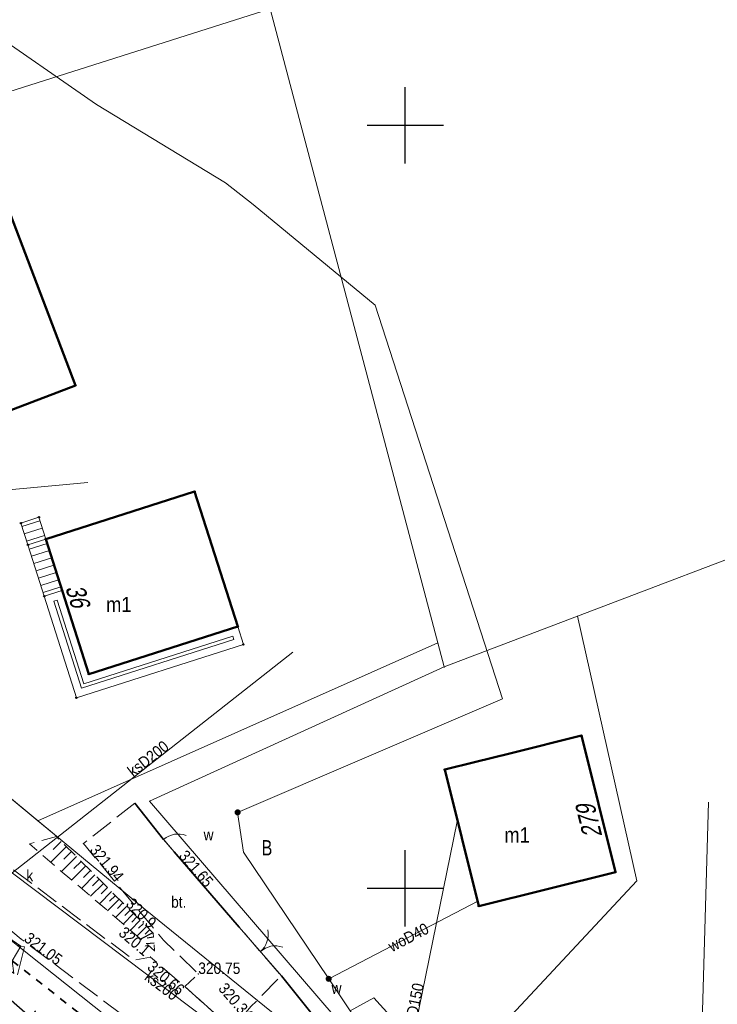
# Model space of a CAD drawing. Header units: metres. Extents: x 7423100 to 7431699, y 5527887 to 5533362.
# Tile 70 of 114: x 7428525 to 7428570, y 5529742 to 5529807. Entities that reach past the tile are written whole.
import ezdxf
from ezdxf.enums import TextEntityAlignment as Align

# ---------------------------------------------------------------- set-up
doc = ezdxf.new("R2010")
doc.units = ezdxf.units.M
doc.header["$MEASUREMENT"] = 0
for name, pattern in [('1.0_0.5', [1.5, 1, -0.5]), ('1.5_0.5', [2, 1.5, -0.5]), ('219-500', [0]), ('otkz_500', [1, 0.5, -0.5]), ('otob_500', [0]), ('otof_500', [0])]:
    doc.linetypes.add(name, pattern=pattern)
doc.layers.get('0').update_dxf_attribs({"color": 2, "linetype": 'CONTINUOUS', "lineweight": 5})
for name, color, linetype in [('000 Inne (niezydentyfikowane)', 7, 'CONTINUOUS'), ('203-punkt graniczny', 7, 'CONTINUOUS'), ('210-oznaczenie konturu użytku gruntowego', 7, 'CONTINUOUS'), ('217-kontur klasyfikacyjny', 7, 'CONTINUOUS'), ('218-kontur użytku gruntowego', 7, 'CONTINUOUS'), ('219-działka ewidencyjna', 7, 'CONTINUOUS'), ('238-Punkt adresowy budynku', 7, 'CONTINUOUS'), ('312-budynek ewidencyjny', 7, 'CONTINUOUS'), ('312-oznaczenie budynku ewidencyjnego-Atr117', 7, 'CONTINUOUS'), ('352-schody', 7, 'CONTINUOUS'), ('brama', 7, 'CONTINUOUS'), ('furtka', 7, 'CONTINUOUS'), ('jezdnia', 7, 'CONTINUOUS'), ('obszar utwardzony', 7, 'CONTINUOUS'), ('obszar utwardzony-Atr17', 7, 'CONTINUOUS'), ('ogrodzenie trwałe', 7, 'CONTINUOUS'), ('pikieta naturalna', 7, 'CONTINUOUS'), ('pikieta naturalna-Atr2', 7, 'CONTINUOUS'), ('pikieta sztuczna', 7, 'CONTINUOUS'), ('pikieta sztuczna-Atr2', 7, 'CONTINUOUS'), ('przepust', 7, 'CONTINUOUS'), ('przewód elektroenergetyczny niskiego napięcia', 7, 'CONTINUOUS'), ('przewód gazowy', 7, 'CONTINUOUS'), ('przewód kanalizacyjny', 7, 'CONTINUOUS'), ('przewód kanalizacyjny-Atr1', 7, 'CONTINUOUS'), ('przewód wodociągowy', 7, 'CONTINUOUS'), ('przewód wodociągowy-Atr1', 7, 'CONTINUOUS'), ('Punkt budynku', 7, 'CONTINUOUS'), ('rów przydrożny (poligon)', 7, 'CONTINUOUS'), ('skarpa nieumocniona', 7, 'CONTINUOUS'), ('studnia kanalizacyjna-Atr17', 7, 'CONTINUOUS'), ('taras', 7, 'CONTINUOUS'), ('Wstawianie ramki sekcyjnej z opisem', 7, 'CONTINUOUS'), ('zasuwa lub zawór', 7, 'CONTINUOUS'), ('zasuwa lub zawór-Atr17', 7, 'CONTINUOUS'), ('ściana oporowa (linia)', 7, 'CONTINUOUS')]:
    doc.layers.add(name, color=color, linetype=linetype)
doc.styles.get("Standard").update_dxf_attribs({"font": 'Working1250.shx', "width": 0.75})
doc.linetypes.add('902-500', pattern='A,3.75,0,[1,ksztalty.shx,S=0.5,R=0,X=0,Y=0],3.75', length=7.5)
doc.linetypes.add('otdn_500', pattern='A,5,0,[21,ksztalty.shx,S=0.5,R=0,X=0,Y=0]', length=5)

# ---------------------------------------------------------------- blocks, each defined once
blk = doc.blocks.new('PUNKTBUD')
at = {"color": 0}
blk.add_circle((0, 0), 0.045, dxfattribs=at)
blk = doc.blocks.new('203')
at = {"linetype": 'Continuous', "lineweight": 0}
h = blk.add_hatch(color=0, dxfattribs=at)
edge = h.paths.add_edge_path()
edge.add_arc((0, 0), 0.045, 0, 360)
blk = doc.blocks.new('US25')
at = {"linetype": 'Continuous', "lineweight": 0}
h = blk.add_hatch(color=0, dxfattribs=at)
edge = h.paths.add_edge_path()
edge.add_arc((0, 0), 0.2, 0, 360)
blk = doc.blocks.new('PW01')
at = {"linetype": 'Continuous', "lineweight": 13}
h = blk.add_hatch(color=0, dxfattribs=at)
edge = h.paths.add_edge_path()
edge.add_arc((0, 0), 0.045, 0, 360)
blk = doc.blocks.new('OK04')
at = {"color": 0, "linetype": 'Continuous', "lineweight": 0}
blk.add_arc((1.5, 0.001), 1.5, 120, 180, dxfattribs=at)
blk = doc.blocks.new('OK02')
at = {"color": 0, "linetype": 'Continuous', "lineweight": 0}
for centre, start, end in [((-1.5, 0), 0, 60), ((1.5, 0), 120, 180)]:
    blk.add_arc(centre, 1.5, start, end, dxfattribs=at)
blk = doc.blocks.new('SUEP1')
at = {"color": 0, "linetype": 'Continuous'}
for p, q in [((0, 0), (5, 0)), ((5, 0), (3.5, 0.5)), ((5, 0), (3.5, -0.5)), ((5, 0), (15, 0)), ((15, 0), (13.5, 0.5)), ((15, 0), (13.5, -0.5))]:
    blk.add_line(p, q, dxfattribs=at)
blk = doc.blocks.new('RAMKA500K')
at = {"color": 0}
for p, q in [((147.5, 250), (152.5, 250)), ((150, 247.5), (150, 250)), ((150, 47.5), (150, 52.5)), ((147.5, 50), (152.5, 50)), ((150, 0), (150, 2.5)), ((147.5, 0), (152.5, 0))]:
    blk.add_line(p, q, dxfattribs=at)

msp = doc.modelspace()

# ---------------------------------------------------------------- linework, layer by layer
at = {"layer": '000 Inne (niezydentyfikowane)', "color": 7, "linetype": 'Continuous', "lineweight": 25, "flags": 128}
for points in [[(7428527.79, 5529752.73), (7428526.76, 5529751.7)], [(7428527.45, 5529753.06), (7428526.92, 5529752.54)], [(7428528.44, 5529752.08), (7428527.47, 5529751.1)], [(7428528.12, 5529752.4), (7428527.62, 5529751.9)], [(7428529.06, 5529751.46), (7428528.13, 5529750.53)], [(7428528.75, 5529751.76), (7428528.28, 5529751.29)], [(7428529.65, 5529750.87), (7428528.77, 5529749.99)], [(7428529.36, 5529751.16), (7428528.91, 5529750.71)], [(7428530.21, 5529750.31), (7428529.37, 5529749.47)], [(7428529.93, 5529750.59), (7428529.5, 5529750.16)], [(7428530.48, 5529750.04), (7428530.07, 5529749.63)], [(7428530.74, 5529749.78), (7428529.95, 5529748.98)], [(7428531, 5529749.52), (7428530.61, 5529749.14)], [(7428531.25, 5529749.27), (7428530.49, 5529748.52)], [(7428531.73, 5529748.79), (7428531.01, 5529748.07)], [(7428531.49, 5529749.03), (7428531.13, 5529748.66)], [(7428532.19, 5529748.34), (7428531.51, 5529747.65)], [(7428531.96, 5529748.56), (7428531.61, 5529748.21)], [(7428532.41, 5529748.12), (7428532.08, 5529747.78)], [(7428532.62, 5529747.9), (7428531.98, 5529747.25)], [(7428533.04, 5529747.49), (7428532.42, 5529746.87)], [(7428532.83, 5529747.69), (7428532.52, 5529747.38)], [(7428533.46, 5529747.07), (7428532.65, 5529746.67)], [(7428533.24, 5529747.28), (7428532.94, 5529746.98)], [(7428533.53, 5529746.4), (7428533.02, 5529746.36)], [(7428533.5, 5529746.78), (7428533.08, 5529746.72)]]:
    msp.add_lwpolyline(points, dxfattribs=at)
at = {"layer": '217-kontur klasyfikacyjny', "color": 92, "linetype": 'Continuous', "lineweight": 18, "flags": 128}
for points in [[(7428561.29, 5529767.82), (7428575.43, 5529773.21)], [(7428575.43, 5529773.21), (7428561.29, 5529767.82)], [(7428552.56, 5529764.5), (7428561.29, 5529767.82)], [(7428561.29, 5529767.82), (7428565.18, 5529750.48)], [(7428525.92, 5529754.42), (7428552.14, 5529766.08)], [(7428552.14, 5529766.08), (7428525.92, 5529754.42)], [(7428552.14, 5529766.08), (7428552.56, 5529764.5)], [(7428552.56, 5529764.5), (7428552.14, 5529766.08)], [(7428533.24, 5529755.7), (7428552.56, 5529764.5)], [(7428522.14, 5529757.54), (7428525.92, 5529754.42)], [(7428550.88, 5529735.17), (7428533.24, 5529755.7)], [(7428525.92, 5529754.42), (7428527.63, 5529753)], [(7428527.63, 5529753), (7428532.95, 5529748.6)], [(7428565.18, 5529750.48), (7428550.88, 5529735.17)], [(7428547.1, 5529728.33), (7428521.36, 5529748.78)], [(7428532.95, 5529748.6), (7428553.88, 5529731.66)]]:
    msp.add_lwpolyline(points, dxfattribs=at)
at = {"layer": '218-kontur użytku gruntowego', "color": 3, "linetype": 'Continuous', "lineweight": 18, "flags": 128}
for points in [[(7428541.15, 5529807.62), (7428519.86, 5529800.87)], [(7428519.86, 5529800.87), (7428541.15, 5529807.62)], [(7428561.29, 5529767.82), (7428575.43, 5529773.21)], [(7428575.43, 5529773.21), (7428561.29, 5529767.82)], [(7428552.56, 5529764.5), (7428561.29, 5529767.82)], [(7428561.29, 5529767.82), (7428552.56, 5529764.5)], [(7428561.29, 5529767.82), (7428565.18, 5529750.48)], [(7428565.18, 5529750.48), (7428561.29, 5529767.82)], [(7428525.92, 5529754.42), (7428552.14, 5529766.08)], [(7428552.14, 5529766.08), (7428525.92, 5529754.42)], [(7428552.14, 5529766.08), (7428552.56, 5529764.5)], [(7428552.56, 5529764.5), (7428552.14, 5529766.08)], [(7428533.24, 5529755.7), (7428552.56, 5529764.5)], [(7428552.56, 5529764.5), (7428533.24, 5529755.7)], [(7428522.14, 5529757.54), (7428525.92, 5529754.42)], [(7428525.92, 5529754.42), (7428522.14, 5529757.54)], [(7428550.88, 5529735.17), (7428533.24, 5529755.7)], [(7428533.24, 5529755.7), (7428550.88, 5529735.17)], [(7428525.92, 5529754.42), (7428527.63, 5529753)], [(7428527.63, 5529753), (7428525.92, 5529754.42)], [(7428527.63, 5529753), (7428532.95, 5529748.6)], [(7428532.95, 5529748.6), (7428527.63, 5529753)], [(7428565.18, 5529750.48), (7428550.88, 5529735.17)], [(7428550.88, 5529735.17), (7428565.18, 5529750.48)], [(7428521.36, 5529748.78), (7428547.1, 5529728.33)], [(7428547.1, 5529728.33), (7428521.36, 5529748.78)], [(7428532.95, 5529748.6), (7428553.88, 5529731.66)], [(7428553.88, 5529731.66), (7428532.95, 5529748.6)]]:
    msp.add_lwpolyline(points, dxfattribs=at)
at = {"layer": '219-działka ewidencyjna', "color": 7, "linetype": '219-500', "lineweight": 18, "flags": 128}
for points in [[(7428541.15, 5529807.62), (7428519.86, 5529800.87)], [(7428541.15, 5529807.62), (7428552.56, 5529764.5)], [(7428575.43, 5529773.21), (7428561.29, 5529767.82)], [(7428552.56, 5529764.5), (7428561.29, 5529767.82)], [(7428552.56, 5529764.5), (7428533.24, 5529755.7)], [(7428522.14, 5529757.54), (7428527.63, 5529753)], [(7428533.24, 5529755.7), (7428550.88, 5529735.17)], [(7428527.63, 5529753), (7428532.95, 5529748.6)], [(7428547.1, 5529728.33), (7428521.36, 5529748.78)], [(7428532.95, 5529748.6), (7428553.88, 5529731.66)]]:
    msp.add_lwpolyline(points, dxfattribs=at)
at = {"layer": '312-budynek ewidencyjny', "color": 7, "linetype": 'Continuous', "lineweight": 50, "flags": 128}
for points in [[(7428521, 5529802.3), (7428528.38, 5529782.95)], [(7428528.38, 5529782.95), (7428519.03, 5529779.39)], [(7428526.43, 5529772.88), (7428536.19, 5529775.99)], [(7428536.19, 5529775.99), (7428539.02, 5529767.14)], [(7428529.25, 5529764.03), (7428526.43, 5529772.88)], [(7428539.02, 5529767.14), (7428529.25, 5529764.03)], [(7428556.86, 5529758.83), (7428561.55, 5529760)], [(7428561.55, 5529760), (7428563.78, 5529751.06)], [(7428554.53, 5529758.25), (7428556.86, 5529758.83)], [(7428552.59, 5529757.77), (7428554.53, 5529758.25)], [(7428554.82, 5529748.83), (7428552.59, 5529757.77)], [(7428563.78, 5529751.06), (7428554.82, 5529748.83)]]:
    msp.add_lwpolyline(points, dxfattribs=at)
at = {"layer": '352-schody', "color": 7, "linetype": 'Continuous', "lineweight": 18, "flags": 128}
for points in [[(7428525.98, 5529774.31), (7428526.43, 5529772.88), (7428525.26, 5529772.5), (7428524.8, 5529773.93)], [(7428525.98, 5529774.31), (7428526.43, 5529772.88), (7428525.26, 5529772.5), (7428524.8, 5529773.93)], [(7428526.43, 5529772.88), (7428525.26, 5529772.5), (7428526.33, 5529769.13), (7428527.5, 5529769.5)], [(7428526.43, 5529772.88), (7428525.26, 5529772.5), (7428526.33, 5529769.13), (7428527.5, 5529769.5)]]:
    msp.add_lwpolyline(points, close=True, dxfattribs=at)
for points in [[(7428524.874, 5529773.7), (7428526.055, 5529774.072)], [(7428525.027, 5529773.224), (7428526.205, 5529773.595)], [(7428525.18, 5529772.748), (7428526.355, 5529773.118)], [(7428526.519, 5529772.6), (7428525.346, 5529772.228)], [(7428526.67, 5529772.123), (7428525.498, 5529771.751)], [(7428526.821, 5529771.646), (7428525.649, 5529771.275)], [(7428526.971, 5529771.17), (7428525.8, 5529770.798)], [(7428527.122, 5529770.693), (7428525.952, 5529770.321)], [(7428527.273, 5529770.216), (7428526.103, 5529769.845)], [(7428527.424, 5529769.74), (7428526.254, 5529769.368)]]:
    msp.add_lwpolyline(points, dxfattribs=at)
at = {"layer": 'brama', "color": 7, "linetype": 'otob_500', "lineweight": 18, "flags": 128}
msp.add_lwpolyline([(7428539.12, 5529747.44), (7428541.88, 5529744.26)], dxfattribs=at)
at = {"layer": 'furtka', "color": 7, "linetype": 'otof_500', "lineweight": 18, "flags": 128}
msp.add_lwpolyline([(7428534.16, 5529753.2), (7428534.85, 5529752.38)], dxfattribs=at)
at = {"layer": 'jezdnia', "color": 7, "linetype": '1.5_0.5', "lineweight": 18, "flags": 128}
msp.add_lwpolyline([(7428365.2, 5529671.12), (7428355.42, 5529669.42), (7428348.14, 5529667.82), (7428344.3, 5529666.81), (7428338.87, 5529665.13), (7428328.22, 5529660.95), (7428319.93, 5529657.97), (7428316.34, 5529656.74), (7428307.52, 5529654.24), (7428298.23, 5529651.97), (7428286.1, 5529649.04), (7428288.31, 5529645.07), (7428289.26, 5529646.08), (7428291.25, 5529647.51), (7428298.99, 5529649.58), (7428308.08, 5529651.81), (7428317.27, 5529654.39), (7428329.01, 5529658.6), (7428340.07, 5529662.84), (7428344.8, 5529664.37), (7428348.77, 5529665.47), (7428355.75, 5529667.03), (7428361.95, 5529667.97), (7428363.33, 5529662.92), (7428366.76, 5529663.59), (7428367.81, 5529663.91), (7428367.32, 5529668.62), (7428378.47, 5529670.93), (7428387.19, 5529672.6), (7428394.27, 5529674.11), (7428403.29, 5529676.25), (7428410.81, 5529678.44), (7428429.3, 5529683.86), (7428435.11, 5529685.57), (7428440.75, 5529687.14), (7428441.34, 5529686.91), (7428447.4, 5529688.57), (7428447.89, 5529689.13), (7428454.36, 5529691.12), (7428454.64, 5529690.51), (7428461.12, 5529692.26), (7428461.32, 5529692.97), (7428465.73, 5529694.37), (7428469.31, 5529695.19), (7428474.55, 5529696.99), (7428483.07, 5529699.73), (7428489.68, 5529701.97), (7428496.26, 5529704.1), (7428500.35, 5529705.48), (7428504.2, 5529706.93), (7428506.33, 5529707.7), (7428512.22, 5529710.02), (7428515.34, 5529711.18), (7428528.68, 5529716.58), (7428537.92, 5529720.33), (7428543.62, 5529722.76), (7428545.74, 5529723.61), (7428548.16, 5529724.36), (7428549.65, 5529724.76), (7428550.99, 5529723.8), (7428562.44, 5529713.56), (7428561.55, 5529712.03), (7428564.19, 5529709.02), (7428566.39, 5529710.14), (7428567.93, 5529711.04), (7428573.5, 5529715.82), (7428572.43, 5529715.82), (7428570.32, 5529716.46), (7428568.63, 5529717.17), (7428567.21, 5529718.12), (7428565.13, 5529719.77), (7428557.07, 5529726.19), (7428551.19, 5529731.04), (7428550.7, 5529730.96), (7428549.12, 5529732.11), (7428545.33, 5529735.12), (7428540.96, 5529738.55), (7428541, 5529739.22), (7428538.64, 5529740.78), (7428535.54, 5529743.56), (7428533.3, 5529745.49), (7428532.21, 5529745.29), (7428524.06, 5529751.4), (7428521.57, 5529749.33), (7428524.83, 5529746.66), (7428535.14, 5529738.91), (7428545.5, 5529730.55), (7428545.55, 5529728.6), (7428544.66, 5529727.14), (7428541.96, 5529725.1), (7428532.03, 5529720.58), (7428517.03, 5529714.54), (7428511.5, 5529712.33), (7428505.04, 5529709.83), (7428498.7, 5529707.7), (7428497.76, 5529707.44), (7428489.77, 5529704.68), (7428482.39, 5529702.17), (7428474.13, 5529699.6), (7428471.72, 5529698.79), (7428464.89, 5529696.82), (7428454.92, 5529693.92), (7428453.93, 5529693.66), (7428447.05, 5529691.68), (7428446.4, 5529691.42), (7428434.46, 5529688.08), (7428428.43, 5529686.24), (7428420.11, 5529683.88), (7428418.96, 5529683.47), (7428410.39, 5529680.93), (7428402.44, 5529678.57), (7428394.84, 5529676.74), (7428385.53, 5529674.8), (7428376.38, 5529673.09)], close=True, dxfattribs=at)
at = {"layer": 'obszar utwardzony', "color": 7, "linetype": '1.5_0.5', "lineweight": 18, "flags": 128}
msp.add_lwpolyline([(7428532.28, 5529755.57), (7428528.9, 5529752.92), (7428534.15, 5529746.59), (7428536.43, 5529744.38), (7428535.54, 5529743.56), (7428538.64, 5529740.78), (7428539.88, 5529742.24), (7428541.88, 5529744.26), (7428539.12, 5529747.44), (7428534.85, 5529752.38), (7428534.16, 5529753.2)], close=True, dxfattribs=at)
at = {"layer": 'ogrodzenie trwałe', "color": 7, "linetype": '902-500', "lineweight": 35, "flags": 128}
for points in [[(7428532.28, 5529755.57), (7428534.16, 5529753.2)], [(7428534.85, 5529752.38), (7428539.12, 5529747.44)], [(7428541.88, 5529744.26), (7428545.81, 5529739.34), (7428554.44, 5529731.87), (7428556.33, 5529732.68), (7428556.89, 5529731.74)]]:
    msp.add_lwpolyline(points, dxfattribs=at)
at = {"layer": 'przepust', "color": 7, "linetype": 'otkz_500', "lineweight": 35, "flags": 128}
msp.add_lwpolyline([(7428524.24, 5529745.25), (7428533.23, 5529738.2)], dxfattribs=at)
at = {"layer": 'przewód gazowy', "color": 52, "linetype": 'Continuous', "lineweight": 18, "flags": 128}
msp.add_lwpolyline([(7428569.88, 5529755.63), (7428569.36, 5529737.39)], dxfattribs=at)
at = {"layer": 'przewód kanalizacyjny', "color": 34, "linetype": 'Continuous', "lineweight": 18, "flags": 128}
for points in [[(7428470.3, 5529804.06), (7428485.38, 5529781.02), (7428498.96, 5529762.52), (7428515.19, 5529747.76), (7428524.25, 5529750.99), (7428544.74, 5529735.55), (7428549.22, 5529732.07), (7428556.15, 5529727.13), (7428564.56, 5529720.74), (7428574.27, 5529720.26)], [(7428524.23, 5529751.01), (7428542.63, 5529765.46)], [(7428550.64, 5529739.57), (7428550.68, 5529740.97), (7428553.4, 5529754.38)]]:
    msp.add_lwpolyline(points, dxfattribs=at)
at = {"layer": 'przewód wodociągowy', "color": 5, "linetype": 'Continuous', "lineweight": 18, "flags": 128}
for points in [[(7428463.33, 5529689.8), (7428462.27, 5529698.28), (7428464.95, 5529699.18), (7428478.58, 5529702.72), (7428486.48, 5529706.15), (7428489.15, 5529707.23), (7428513.58, 5529716.21), (7428515.15, 5529716.84), (7428520.47, 5529718.81), (7428540.69, 5529728.95), (7428547.73, 5529735.04), (7428548.93, 5529738.18), (7428546.39, 5529741.96), (7428544.98, 5529744.06), (7428539.39, 5529752.37), (7428539.01, 5529754.97), (7428556.37, 5529762.42), (7428548.02, 5529788.21), (7428540.04, 5529794.81), (7428538.21, 5529796.23), (7428529.76, 5529801.35), (7428519.03, 5529808.8)], [(7428511.03, 5529774.91), (7428529.18, 5529776.58)], [(7428544.98, 5529744.06), (7428554.79, 5529749.17)], [(7428559.32, 5529730.67), (7428555.73, 5529734.2), (7428547.94, 5529742.81), (7428546.39, 5529741.96)]]:
    msp.add_lwpolyline(points, dxfattribs=at)
at = {"layer": 'rów przydrożny (poligon)', "color": 7, "linetype": 'Continuous', "lineweight": 18, "flags": 128}
msp.add_lwpolyline([(7428519.28, 5529748.45), (7428524.33, 5529744.4), (7428524.24, 5529745.25), (7428524.8, 5529746.21), (7428520.46, 5529749.2), (7428520, 5529748.8)], close=True, dxfattribs=at)
at = {"layer": 'skarpa nieumocniona', "color": 7, "linetype": '1.0_0.5', "lineweight": 18, "flags": 128}
msp.add_lwpolyline([(7428527.13, 5529753.38), (7428525.36, 5529752.9), (7428533.56, 5529745.9), (7428533.48, 5529747.05)], close=True, dxfattribs=at)
msp.add_lwpolyline([(7428527.13, 5529753.38), (7428525.36, 5529752.9), (7428533.56, 5529745.9), (7428533.48, 5529747.05)], close=True, dxfattribs=at)
at = {"layer": 'taras', "color": 0, "lineweight": 18}
for p, q in [((7428526.33, 5529769.13), (7428527.5, 5529769.5)), ((7428527.5, 5529769.5), (7428529.25, 5529764.03)), ((7428528.44, 5529762.48), (7428526.33, 5529769.13)), ((7428526.957, 5529768.804), (7428527.175, 5529768.873)), ((7428528.765, 5529763.109), (7428526.957, 5529768.804)), ((7428527.175, 5529768.873), (7428528.926, 5529763.402)), ((7428529.25, 5529764.03), (7428539.02, 5529767.14)), ((7428539.02, 5529767.14), (7428539.39, 5529765.97)), ((7428538.763, 5529766.295), (7428528.765, 5529763.109)), ((7428528.926, 5529763.402), (7428538.694, 5529766.511)), ((7428538.694, 5529766.511), (7428538.763, 5529766.295)), ((7428539.39, 5529765.97), (7428528.44, 5529762.48))]:
    msp.add_line(p, q, dxfattribs=at)
at = {"layer": 'ściana oporowa (linia)', "color": 0, "lineweight": 18}
msp.add_line((7428524.558, 5529746.273), (7428524.8, 5529746.21), dxfattribs=at)
at = {"layer": 'ściana oporowa (linia)', "color": 0, "linetype": 'otdn_500', "lineweight": 18}
for p, q in [((7428524.57, 5529744.331), (7428525.042, 5529746.147)), ((7428525.042, 5529746.147), (7428524.8, 5529746.21))]:
    msp.add_line(p, q, dxfattribs=at)

# ---------------------------------------------------------------- block references
at = {"layer": '203-punkt graniczny', "color": 7, "linetype": 'Continuous', "lineweight": 18}
for p in [(7428561.29, 5529767.82), (7428552.56, 5529764.5), (7428533.24, 5529755.7), (7428527.63, 5529753), (7428532.95, 5529748.6)]:
    msp.add_blockref('203', p, dxfattribs=at)
at = {"layer": 'brama', "color": 7, "linetype": 'Continuous', "lineweight": 18, "rotation": 310.956}
msp.add_blockref('OK02', (7428540.5, 5529745.85), dxfattribs=at)
at = {"layer": 'furtka', "color": 7, "linetype": 'Continuous', "lineweight": 18, "rotation": 310.079}
msp.add_blockref('OK04', (7428534.16, 5529753.2), dxfattribs=at)
at = {"layer": 'pikieta naturalna', "color": 7, "linetype": 'Continuous', "lineweight": 13}
for p in [(7428533.48, 5529747.05), (7428533.56, 5529745.9)]:
    msp.add_blockref('PW01', p, dxfattribs=at)
at = {"layer": 'pikieta sztuczna', "color": 7, "linetype": 'Continuous', "lineweight": 13}
for p in [(7428528.9, 5529752.92), (7428534.85, 5529752.38), (7428524.83, 5529746.66), (7428533.3, 5529745.49), (7428536.43, 5529744.38)]:
    msp.add_blockref('PW01', p, dxfattribs=at)
at = {"layer": 'przewód elektroenergetyczny niskiego napięcia', "color": 1, "linetype": 'Continuous', "lineweight": 18, "rotation": 318.801}
msp.add_blockref('SUEP1', (7428515.23, 5529750.48), dxfattribs=at)
at = {"layer": 'Punkt budynku', "color": 5, "linetype": 'Continuous', "lineweight": 18}
for p in [(7428528.38, 5529782.95), (7428536.19, 5529775.99), (7428524.8, 5529773.93), (7428525.98, 5529774.31), (7428526.43, 5529772.88), (7428525.26, 5529772.5), (7428527.5, 5529769.5), (7428526.33, 5529769.13), (7428539.02, 5529767.14), (7428539.39, 5529765.97), (7428529.25, 5529764.03), (7428528.44, 5529762.48), (7428561.55, 5529760), (7428556.86, 5529758.83), (7428552.59, 5529757.77), (7428554.53, 5529758.25), (7428563.78, 5529751.06), (7428554.82, 5529748.83)]:
    msp.add_blockref('PUNKTBUD', p, dxfattribs=at)
at = {"layer": 'Wstawianie ramki sekcyjnej z opisem', "color": 7, "linetype": 'Continuous', "lineweight": 13}
for p in [(7428400, 5529750), (7428400, 5529500)]:
    msp.add_blockref('RAMKA500K', p, dxfattribs=at)
at = {"layer": 'zasuwa lub zawór', "color": 5, "linetype": 'Continuous', "lineweight": 18}
for p, rotation in [((7428539.01, 5529754.97), 270.746), ((7428544.98, 5529744.06), 27.492)]:
    msp.add_blockref('US25', p, dxfattribs=dict(at, rotation=rotation))

# ---------------------------------------------------------------- texts
at = {"layer": '210-oznaczenie konturu użytku gruntowego', "color": 3, "linetype": 'Continuous', "lineweight": 18, "width": 0.79}
msp.add_text('B', height=1, dxfattribs=at).set_placement((7428540.58, 5529752.15))
at = {"layer": '238-Punkt adresowy budynku', "color": 7, "linetype": 'Continuous', "lineweight": 25, "oblique": 15, "width": 0.79}
for s, rotation, p in [('36', 287.636, (7428527.7, 5529769.7)), ('279', 103.935, (7428562.92, 5529753.43))]:
    msp.add_text(s, height=1.25, rotation=rotation, dxfattribs=at).set_placement(p)
at = {"layer": '312-oznaczenie budynku ewidencyjnego-Atr117', "color": 7, "width": 0.9}
for p in [(7428531.22, 5529768.59), (7428557.33, 5529753.49)]:
    msp.add_text('m1', height=1, dxfattribs=at).set_placement(p, align=Align.MIDDLE_CENTER)
at = {"layer": 'obszar utwardzony-Atr17', "color": 7, "width": 0.9}
msp.add_text('bt.', height=0.75, dxfattribs=at).set_placement((7428534.65, 5529748.72))
at = {"layer": 'pikieta naturalna-Atr2', "color": 7, "width": 0.9}
msp.add_text('320.9', height=0.75, rotation=315.09, dxfattribs=at).set_placement((7428531.63, 5529748.9))
msp.add_text('320.1', height=0.75, rotation=319.514, dxfattribs=at).set_placement((7428531.64, 5529747.54), align=Align.TOP_LEFT)
at = {"layer": 'pikieta sztuczna-Atr2', "color": 7, "width": 0.9}
for s, rotation, p in [('321.94', 309.672, (7428529.27, 5529752.47)), ('321.65', 310.839, (7428535.11, 5529752.08)), ('321.05', 323.067, (7428524.95, 5529746.57)), ('320.34', 310.955, (7428537.7, 5529743.39))]:
    msp.add_text(s, height=0.75, rotation=rotation, dxfattribs=at).set_placement(p)
msp.add_text('320.66', height=0.75, rotation=319.252, dxfattribs=at).set_placement((7428533.52, 5529745.3), align=Align.TOP_LEFT)
msp.add_text('320.75', height=0.75, dxfattribs=at).set_placement((7428536.43, 5529744.38))
at = {"layer": 'przewód kanalizacyjny-Atr1', "color": 34, "width": 0.9}
for s, rotation, p in [('ksD200', 38.09, (7428532.17, 5529757.25)), ('kD150', 78.534, (7428550.71, 5529741.13))]:
    msp.add_text(s, height=0.75, rotation=rotation, dxfattribs=at).set_placement(p)
msp.add_text('ks200', height=0.75, rotation=-36.999, dxfattribs=at).set_placement((7428533.07, 5529744.34), align=Align.MIDDLE_LEFT)
at = {"layer": 'przewód wodociągowy-Atr1', "color": 5, "width": 0.9}
msp.add_text('woD40', height=0.75, rotation=27.515, dxfattribs=at).set_placement((7428548.96, 5529746.13), align=Align.MIDDLE_LEFT)
at = {"layer": 'studnia kanalizacyjna-Atr17', "color": 34, "width": 0.9}
msp.add_text('k', height=0.75, dxfattribs=at).set_placement((7428525.16, 5529750.45))
at = {"layer": 'zasuwa lub zawór-Atr17', "color": 5, "width": 0.9}
for p in [(7428536.78, 5529753.13), (7428545.17, 5529743.07)]:
    msp.add_text('w', height=0.75, dxfattribs=at).set_placement(p)

doc.saveas('drawing.dxf')
